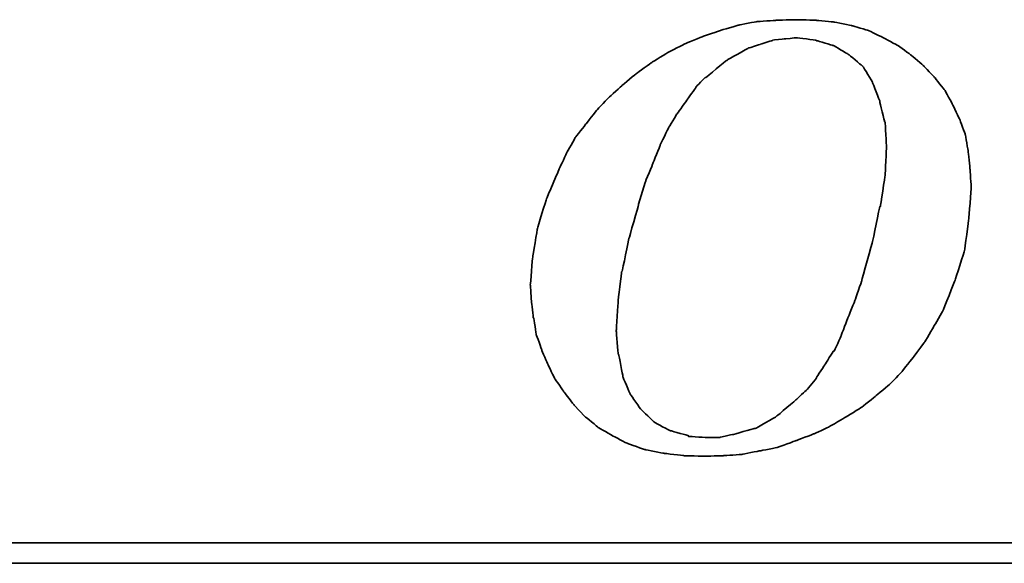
# Model space of a CAD drawing. Extents: x 44 to 247, y 49 to 160.
# Tile 32 of 49: x 178.83 to 185.51, y 112.29 to 115.98. Entities that reach past the tile are written whole.
import ezdxf

# ---------------------------------------------------------------- set-up
doc = ezdxf.new("R2010")
doc.units = 0
doc.header["$MEASUREMENT"] = 0
doc.layers.add('DIM', color=4, linetype='CONTINUOUS')
doc.layers.add('layer 1', color=7, linetype='CONTINUOUS')

# ---------------------------------------------------------------- blocks, each defined once
blk = doc.blocks.new('TBI MOTION logo(完整正式版)')
at = {"layer": 'layer 1', "color": 22, "lineweight": 35}
for points, knots in [([(-11.34375, -6.98375), (-11.34375, -6.98375), (-10.91375, -7.43875), (-10.91375, -7.43875), (-10.91375, -7.43875), (-10.91375, -7.43875), (-10.38625, -7.87125), (-10.38625, -7.87125), (-10.38625, -7.87125), (-10.38625, -7.87125), (-9.81125, -8.20375), (-9.81125, -8.20375), (-9.81125, -8.20375), (-9.81125, -8.20375), (-9.21125, -8.51875), (-9.21125, -8.51875), (-9.21125, -8.51875), (-9.21125, -8.51875), (-8.51625, -8.75875), (-8.51625, -8.75875), (-8.51625, -8.75875), (-8.51625, -8.75875), (-7.77125, -8.90375), (-7.77125, -8.90375), (-7.77125, -8.90375), (-7.77125, -8.90375), (-6.97875, -8.99875), (-6.97875, -8.99875), (-6.97875, -8.99875), (-6.97875, -8.99875), (-6.14125, -9.02375), (-6.14125, -9.02375), (-6.14125, -9.02375), (-6.14125, -9.02375), (-5.37125, -8.99875), (-5.37125, -8.99875), (-5.37125, -8.99875), (-5.37125, -8.99875), (-4.65375, -8.94875), (-4.65375, -8.94875), (-4.65375, -8.94875), (-4.65375, -8.94875), (-3.93375, -8.80625), (-3.93375, -8.80625), (-3.93375, -8.80625), (-3.93375, -8.80625), (-3.21375, -8.66375), (-3.21375, -8.66375), (-3.21375, -8.66375), (-3.21375, -8.66375), (-2.49375, -8.39875), (-2.49375, -8.39875), (-2.49375, -8.39875), (-2.49375, -8.39875), (-1.79875, -8.13375), (-1.79875, -8.13375), (-1.79875, -8.13375), (-1.79875, -8.13375), (-1.17375, -7.84375), (-1.17375, -7.84375), (-1.17375, -7.84375), (-1.17375, -7.84375), (-0.52375, -7.46375), (-0.52375, -7.46375), (-0.52375, -7.46375), (-0.52375, -7.46375), (0.10124, -7.07875), (0.10124, -7.07875), (0.10124, -7.07875), (0.10124, -7.07875), (0.67625, -6.62375), (0.67625, -6.62375), (0.67625, -6.62375), (0.67625, -6.62375), (1.24874, -6.14375), (1.24874, -6.14375), (1.24874, -6.14375), (1.24874, -6.14375), (1.72874, -5.64125), (1.72874, -5.64125), (1.72874, -5.64125), (1.72874, -5.64125), (2.18624, -5.06375), (2.18624, -5.06375), (2.18624, -5.06375), (2.18624, -5.06375), (2.61625, -4.48874), (2.61625, -4.48874), (2.61625, -4.48874), (2.61625, -4.48874), (3.00125, -3.83874), (3.00125, -3.83874), (3.00125, -3.83874), (3.00125, -3.83874), (3.36124, -3.21374), (3.36124, -3.21374), (3.36124, -3.21374), (3.36124, -3.21374), (3.84374, -1.99125), (3.84374, -1.99125), (3.84374, -1.99125), (3.84374, -1.99125), (4.22625, -0.81875), (4.22625, -0.81875), (4.22625, -0.81875), (4.22625, -0.81875), (4.39125, 0.45624), (4.39125, 0.45624), (4.39125, 0.45624), (4.39125, 0.45624), (4.48874, 1.70124), (4.48874, 1.70124), (4.48874, 1.70124), (4.48874, 1.70124), (4.43874, 2.44625), (4.43874, 2.44625), (4.43874, 2.44625), (4.43874, 2.44625), (4.36874, 3.14125), (4.36874, 3.14125), (4.36874, 3.14125), (4.36874, 3.14125), (4.25125, 3.81125), (4.25125, 3.81125), (4.25125, 3.81125), (4.25125, 3.81125), (4.03124, 4.41125), (4.03124, 4.41125), (4.03124, 4.41125), (4.03124, 4.41125), (3.74374, 5.01125), (3.74374, 5.01125), (3.74374, 5.01125), (3.74374, 5.01125), (3.43124, 5.58875), (3.43124, 5.58875), (3.43124, 5.58875), (3.43124, 5.58875), (3.02625, 6.09125), (3.02625, 6.09125), (3.02625, 6.09125), (3.02625, 6.09125), (2.59374, 6.54875), (2.59374, 6.54875), (2.59374, 6.54875), (2.59374, 6.54875), (2.09124, 6.98125), (2.09124, 6.98125), (2.09124, 6.98125), (2.09124, 6.98125), (1.56124, 7.36625), (1.56124, 7.36625), (1.56124, 7.36625), (1.56124, 7.36625), (0.98624, 7.67625), (0.98624, 7.67625), (0.98624, 7.67625), (0.98624, 7.67625), (0.38624, 7.96375), (0.38624, 7.96375), (0.38624, 7.96375), (0.38624, 7.96375), (-0.25875, 8.15625), (-0.25875, 8.15625), (-0.25875, 8.15625), (-0.25875, 8.15625), (-0.98125, 8.30125), (-0.98125, 8.30125), (-0.98125, 8.30125), (-0.98125, 8.30125), (-1.70124, 8.37125), (-1.70124, 8.37125), (-1.70124, 8.37125), (-1.70124, 8.37125), (-2.49375, 8.39624), (-2.49375, 8.39624), (-2.49375, 8.39624), (-2.49375, 8.39624), (-3.28625, 8.37125), (-3.28625, 8.37125), (-3.28625, 8.37125), (-3.28625, 8.37125), (-4.05125, 8.32125), (-4.05125, 8.32125), (-4.05125, 8.32125), (-4.05125, 8.32125), (-4.77375, 8.18125), (-4.77375, 8.18125), (-4.77375, 8.18125), (-4.77375, 8.18125), (-5.51625, 7.96375), (-5.51625, 7.96375), (-5.51625, 7.96375), (-5.51625, 7.96375), (-6.21125, 7.72625), (-6.21125, 7.72625), (-6.21125, 7.72625), (-6.21125, 7.72625), (-6.92875, 7.43625), (-6.92875, 7.43625), (-6.92875, 7.43625), (-6.92875, 7.43625), (-7.57875, 7.10125), (-7.57875, 7.10125), (-7.57875, 7.10125), (-7.57875, 7.10125), (-8.24875, 6.69125), (-8.24875, 6.69125), (-8.24875, 6.69125), (-8.24875, 6.69125), (-8.84875, 6.26125), (-8.84875, 6.26125), (-8.84875, 6.26125), (-8.84875, 6.26125), (-9.42625, 5.78125), (-9.42625, 5.78125), (-9.42625, 5.78125), (-9.42625, 5.78125), (-9.95375, 5.30125), (-9.95375, 5.30125), (-9.95375, 5.30125), (-9.95375, 5.30125), (-10.43375, 4.79624), (-10.43375, 4.79624), (-10.43375, 4.79624), (-10.43375, 4.79624), (-10.88875, 4.22125), (-10.88875, 4.22125), (-10.88875, 4.22125), (-10.88875, 4.22125), (-11.29875, 3.69375), (-11.29875, 3.69375), (-11.29875, 3.69375), (-11.29875, 3.69375), (-11.63375, 3.09125), (-11.63375, 3.09125), (-11.63375, 3.09125), (-11.63375, 3.09125), (-11.91875, 2.49625), (-11.91875, 2.49625), (-11.91875, 2.49625), (-11.91875, 2.49625), (-12.44875, 1.24625), (-12.44875, 1.24625), (-12.44875, 1.24625), (-12.44875, 1.24625), (-12.80875, 0.06874), (-12.80875, 0.06874), (-12.80875, 0.06874), (-12.80875, 0.06874), (-12.99875, -1.07875), (-12.99875, -1.07875), (-12.99875, -1.07875), (-12.99875, -1.07875), (-13.09375, -2.18375), (-13.09375, -2.18375), (-13.09375, -2.18375), (-13.09375, -2.18375), (-13.04875, -2.85375), (-13.04875, -2.85375), (-13.04875, -2.85375), (-13.04875, -2.85375), (-12.97375, -3.50375), (-12.97375, -3.50375), (-12.97375, -3.50375), (-12.97375, -3.50375), (-12.95375, -3.50375), (-12.95375, -3.50375), (-12.95375, -3.50375), (-12.95375, -3.50375), (-12.85375, -4.17375), (-12.85375, -4.17375), (-12.85375, -4.17375), (-12.85375, -4.17375), (-12.63875, -4.77624), (-12.63875, -4.77624), (-12.63875, -4.77624), (-12.63875, -4.77624), (-12.39875, -5.35125), (-12.39875, -5.35125), (-12.39875, -5.35125), (-12.39875, -5.35125), (-12.11375, -5.92875), (-12.11375, -5.92875), (-12.11375, -5.92875), (-12.11375, -5.92875), (-11.75375, -6.45375), (-11.75375, -6.45375), (-11.75375, -6.45375), (-11.75375, -6.45375), (-11.34375, -6.98375), (-11.34375, -6.98375)], [0, 0, 0, 0, 0.01369863, 0.01369863, 0.01369863, 0.01369864, 0.02739726, 0.02739726, 0.02739726, 0.02739727, 0.04109589, 0.04109589, 0.04109589, 0.0410959, 0.05479452, 0.05479452, 0.05479452, 0.05479453, 0.06849315, 0.06849315, 0.06849315, 0.06849316, 0.08219178, 0.08219178, 0.08219178, 0.08219179, 0.09589041, 0.09589041, 0.09589041, 0.09589042, 0.10958904, 0.10958904, 0.10958904, 0.10958905, 0.12328767, 0.12328767, 0.12328767, 0.12328768, 0.1369863, 0.1369863, 0.1369863, 0.13698631, 0.15068493, 0.15068493, 0.15068493, 0.15068494, 0.16438356, 0.16438356, 0.16438356, 0.16438357, 0.17808219, 0.17808219, 0.17808219, 0.1780822, 0.19178082, 0.19178082, 0.19178082, 0.19178083, 0.20547945, 0.20547945, 0.20547945, 0.20547946, 0.21917808, 0.21917808, 0.21917808, 0.21917809, 0.23287671, 0.23287671, 0.23287671, 0.23287672, 0.24657534, 0.24657534, 0.24657534, 0.24657535, 0.26027397, 0.26027397, 0.26027397, 0.26027398, 0.2739726, 0.2739726, 0.2739726, 0.27397261, 0.28767123, 0.28767123, 0.28767123, 0.28767124, 0.30136986, 0.30136986, 0.30136986, 0.30136987, 0.31506849, 0.31506849, 0.31506849, 0.3150685, 0.32876712, 0.32876712, 0.32876712, 0.32876713, 0.34246575, 0.34246575, 0.34246575, 0.34246576, 0.35616438, 0.35616438, 0.35616438, 0.35616439, 0.36986301, 0.36986301, 0.36986301, 0.36986302, 0.38356164, 0.38356164, 0.38356164, 0.38356165, 0.39726027, 0.39726027, 0.39726027, 0.39726028, 0.4109589, 0.4109589, 0.4109589, 0.41095891, 0.42465753, 0.42465753, 0.42465753, 0.42465754, 0.43835616, 0.43835616, 0.43835616, 0.43835617, 0.45205479, 0.45205479, 0.45205479, 0.4520548, 0.46575342, 0.46575342, 0.46575342, 0.46575343, 0.47945205, 0.47945205, 0.47945205, 0.47945206, 0.49315068, 0.49315068, 0.49315068, 0.49315069, 0.50684932, 0.50684932, 0.50684932, 0.50684933, 0.52054795, 0.52054795, 0.52054795, 0.52054796, 0.53424658, 0.53424658, 0.53424658, 0.53424659, 0.54794521, 0.54794521, 0.54794521, 0.54794522, 0.56164384, 0.56164384, 0.56164384, 0.56164385, 0.57534247, 0.57534247, 0.57534247, 0.57534248, 0.5890411, 0.5890411, 0.5890411, 0.58904111, 0.60273973, 0.60273973, 0.60273973, 0.60273974, 0.61643836, 0.61643836, 0.61643836, 0.61643837, 0.63013699, 0.63013699, 0.63013699, 0.630137, 0.64383562, 0.64383562, 0.64383562, 0.64383563, 0.65753425, 0.65753425, 0.65753425, 0.65753426, 0.67123288, 0.67123288, 0.67123288, 0.67123289, 0.68493151, 0.68493151, 0.68493151, 0.68493152, 0.69863014, 0.69863014, 0.69863014, 0.69863015, 0.71232877, 0.71232877, 0.71232877, 0.71232878, 0.7260274, 0.7260274, 0.7260274, 0.72602741, 0.73972603, 0.73972603, 0.73972603, 0.73972604, 0.75342466, 0.75342466, 0.75342466, 0.75342467, 0.76712329, 0.76712329, 0.76712329, 0.7671233, 0.78082192, 0.78082192, 0.78082192, 0.78082193, 0.79452055, 0.79452055, 0.79452055, 0.79452056, 0.80821918, 0.80821918, 0.80821918, 0.80821919, 0.82191781, 0.82191781, 0.82191781, 0.82191782, 0.83561644, 0.83561644, 0.83561644, 0.83561645, 0.84931507, 0.84931507, 0.84931507, 0.84931508, 0.8630137, 0.8630137, 0.8630137, 0.86301371, 0.87671233, 0.87671233, 0.87671233, 0.87671234, 0.89041096, 0.89041096, 0.89041096, 0.89041097, 0.90410959, 0.90410959, 0.90410959, 0.9041096, 0.91780822, 0.91780822, 0.91780822, 0.91780823, 0.93150685, 0.93150685, 0.93150685, 0.93150686, 0.94520548, 0.94520548, 0.94520548, 0.94520549, 0.95890411, 0.95890411, 0.95890411, 0.95890412, 0.97260274, 0.97260274, 0.97260274, 0.97260275, 0.98630137, 0.98630137, 0.98630137, 0.98630138, 1, 1, 1, 1]), ([(-8.77875, 1.03124), (-8.77875, 1.03124), (-8.51625, 1.89625), (-8.51625, 1.89625), (-8.51625, 1.89625), (-8.51625, 1.89625), (-8.20375, 2.66375), (-8.20375, 2.66375), (-8.20375, 2.66375), (-8.20375, 2.66375), (-7.91625, 3.38125), (-7.91625, 3.38125), (-7.91625, 3.38125), (-7.91625, 3.38125), (-7.91625, 3.40624), (-7.91625, 3.40624), (-7.91625, 3.40624), (-7.91625, 3.40624), (-7.57875, 4.07624), (-7.57875, 4.07624), (-7.57875, 4.07624), (-7.57875, 4.07624), (-7.24375, 4.65125), (-7.24375, 4.65125), (-7.24375, 4.65125), (-7.24375, 4.65125), (-7.21875, 4.65125), (-7.21875, 4.65125), (-7.21875, 4.65125), (-7.21875, 4.65125), (-7.21875, 4.67624), (-7.21875, 4.67624), (-7.21875, 4.67624), (-7.21875, 4.67624), (-6.83625, 5.20375), (-6.83625, 5.20375), (-6.83625, 5.20375), (-6.83625, 5.20375), (-6.49875, 5.68625), (-6.49875, 5.68625), (-6.49875, 5.68625), (-6.49875, 5.68625), (-6.49875, 5.70625), (-6.49875, 5.70625), (-6.49875, 5.70625), (-6.49875, 5.70625), (-6.11625, 6.09125), (-6.11625, 6.09125), (-6.11625, 6.09125), (-6.11625, 6.09125), (-6.09125, 6.09125), (-6.09125, 6.09125), (-6.09125, 6.09125), (-6.09125, 6.09125), (-5.27375, 6.76625), (-5.27375, 6.76625), (-5.27375, 6.76625), (-5.27375, 6.76625), (-5.24875, 6.76625), (-5.24875, 6.76625), (-5.24875, 6.76625), (-5.24875, 6.76625), (-5.24875, 6.78625), (-5.24875, 6.78625), (-5.24875, 6.78625), (-5.24875, 6.78625), (-4.38875, 7.26624), (-4.38875, 7.26624), (-4.38875, 7.26624), (-4.38875, 7.26624), (-4.36125, 7.26624), (-4.36125, 7.26624), (-4.36125, 7.26624), (-4.36125, 7.26624), (-3.93375, 7.41125), (-3.93375, 7.41125), (-3.93375, 7.41125), (-3.93375, 7.41125), (-3.47375, 7.55625), (-3.47375, 7.55625), (-3.47375, 7.55625), (-3.47375, 7.55625), (-3.45375, 7.55625), (-3.45375, 7.55625), (-3.45375, 7.55625), (-3.45375, 7.55625), (-3.42875, 7.58124), (-3.42875, 7.58124), (-3.42875, 7.58124), (-3.42875, 7.58124), (-2.97375, 7.62625), (-2.97375, 7.62625), (-2.97375, 7.62625), (-2.97375, 7.62625), (-2.49375, 7.67625), (-2.49375, 7.67625), (-2.49375, 7.67625), (-2.49375, 7.67625), (-2.46875, 7.67625), (-2.46875, 7.67625), (-2.46875, 7.67625), (-2.46875, 7.67625), (-1.70124, 7.58124), (-1.70124, 7.58124), (-1.70124, 7.58124), (-1.70124, 7.58124), (-1.67875, 7.55625), (-1.67875, 7.55625), (-1.67875, 7.55625), (-1.67875, 7.55625), (-1.65375, 7.55625), (-1.65375, 7.55625), (-1.65375, 7.55625), (-1.65375, 7.55625), (-1.03125, 7.36625), (-1.03125, 7.36625), (-1.03125, 7.36625), (-1.03125, 7.36625), (-1.00625, 7.36625), (-1.00625, 7.36625), (-1.00625, 7.36625), (-1.00625, 7.36625), (-0.43124, 7.02624), (-0.43124, 7.02624), (-0.43124, 7.02624), (-0.43124, 7.02624), (-0.40625, 7.00624), (-0.40625, 7.00624), (-0.40625, 7.00624), (-0.40625, 7.00624), (0.12124, 6.57124), (0.12124, 6.57124), (0.12124, 6.57124), (0.12124, 6.57124), (0.14624, 6.54875), (0.14624, 6.54875), (0.14624, 6.54875), (0.14624, 6.54875), (0.17124, 6.52375), (0.17124, 6.52375), (0.17124, 6.52375), (0.17124, 6.52375), (0.55625, 5.89875), (0.55625, 5.89875), (0.55625, 5.89875), (0.55625, 5.89875), (0.55625, 5.87625), (0.55625, 5.87625), (0.55625, 5.87625), (0.55625, 5.87625), (0.84124, 5.15625), (0.84124, 5.15625), (0.84124, 5.15625), (0.84124, 5.15625), (0.84124, 5.13125), (0.84124, 5.13125), (0.84124, 5.13125), (0.84124, 5.13125), (1.03624, 4.31875), (1.03624, 4.31875), (1.03624, 4.31875), (1.03624, 4.31875), (1.05624, 4.31875), (1.05624, 4.31875), (1.05624, 4.31875), (1.05624, 4.31875), (1.05624, 4.29125), (1.05624, 4.29125), (1.05624, 4.29125), (1.05624, 4.29125), (1.10625, 3.33125), (1.10625, 3.33125), (1.10625, 3.33125), (1.10625, 3.33125), (1.10625, 3.30875), (1.10625, 3.30875), (1.10625, 3.30875), (1.10625, 3.30875), (1.05624, 2.20624), (1.05624, 2.20624), (1.05624, 2.20624), (1.05624, 2.20624), (1.05624, 2.18124), (1.05624, 2.18124), (1.05624, 2.18124), (1.05624, 2.18124), (0.86624, 0.93624), (0.86624, 0.93624), (0.86624, 0.93624), (0.86624, 0.93624), (0.84124, 0.93624), (0.84124, 0.93624), (0.84124, 0.93624), (0.84124, 0.93624), (0.55625, -0.45874), (0.55625, -0.45874), (0.55625, -0.45874), (0.55625, -0.45874), (0.12124, -1.99125), (0.12124, -1.99125), (0.12124, -1.99125), (0.12124, -1.99125), (0.12124, -2.01874), (0.12124, -2.01874), (0.12124, -2.01874), (0.12124, -2.01874), (-0.13874, -2.78375), (-0.13874, -2.78375), (-0.13874, -2.78375), (-0.13874, -2.78375), (-0.43124, -3.50375), (-0.43124, -3.50375), (-0.43124, -3.50375), (-0.43124, -3.50375), (-0.69375, -4.19875), (-0.69375, -4.19875), (-0.69375, -4.19875), (-0.69375, -4.19875), (-0.69375, -4.22375), (-0.69375, -4.22375), (-0.69375, -4.22375), (-0.69375, -4.22375), (-0.98125, -4.82374), (-0.98125, -4.82374), (-0.98125, -4.82374), (-0.98125, -4.82374), (-1.00625, -4.82374), (-1.00625, -4.82374), (-1.00625, -4.82374), (-1.00625, -4.82374), (-1.33875, -5.35125), (-1.33875, -5.35125), (-1.33875, -5.35125), (-1.33875, -5.35125), (-1.67875, -5.87875), (-1.67875, -5.87875), (-1.67875, -5.87875), (-1.67875, -5.87875), (-1.67875, -5.90375), (-1.67875, -5.90375), (-1.67875, -5.90375), (-1.67875, -5.90375), (-2.05875, -6.35875), (-2.05875, -6.35875), (-2.05875, -6.35875), (-2.05875, -6.35875), (-2.08375, -6.38375), (-2.08375, -6.38375), (-2.08375, -6.38375), (-2.08375, -6.38375), (-2.46875, -6.74375), (-2.46875, -6.74375), (-2.46875, -6.74375), (-2.46875, -6.74375), (-3.25875, -7.41625), (-3.25875, -7.41625), (-3.25875, -7.41625), (-3.25875, -7.41625), (-3.28625, -7.43875), (-3.28625, -7.43875), (-3.28625, -7.43875), (-3.28625, -7.43875), (-4.12375, -7.91875), (-4.12375, -7.91875), (-4.12375, -7.91875), (-4.12375, -7.91875), (-4.14875, -7.91875), (-4.14875, -7.91875), (-4.14875, -7.91875), (-4.14875, -7.91875), (-4.17125, -7.91875), (-4.17125, -7.91875), (-4.17125, -7.91875), (-4.17125, -7.91875), (-5.03375, -8.15875), (-5.03375, -8.15875), (-5.03375, -8.15875), (-5.03375, -8.15875), (-5.51625, -8.25625), (-5.51625, -8.25625), (-5.51625, -8.25625), (-5.51625, -8.25625), (-5.54125, -8.27875), (-5.54125, -8.27875), (-5.54125, -8.27875), (-5.54125, -8.27875), (-5.56375, -8.27875), (-5.56375, -8.27875), (-5.56375, -8.27875), (-5.56375, -8.27875), (-5.99625, -8.27875), (-5.99625, -8.27875), (-5.99625, -8.27875), (-5.99625, -8.27875), (-6.76375, -8.23125), (-6.76375, -8.23125), (-6.76375, -8.23125), (-6.76375, -8.23125), (-6.78875, -8.23125), (-6.78875, -8.23125), (-6.78875, -8.23125), (-6.78875, -8.23125), (-6.78875, -8.20375), (-6.78875, -8.20375), (-6.78875, -8.20375), (-6.78875, -8.20375), (-7.45875, -8.01375), (-7.45875, -8.01375), (-7.45875, -8.01375), (-7.45875, -8.01375), (-7.48375, -8.01375), (-7.48375, -8.01375), (-7.48375, -8.01375), (-7.48375, -8.01375), (-7.50875, -8.01375), (-7.50875, -8.01375), (-7.50875, -8.01375), (-7.50875, -8.01375), (-8.13125, -7.67875), (-8.13125, -7.67875), (-8.13125, -7.67875), (-8.13125, -7.67875), (-8.15625, -7.65375), (-8.15625, -7.65375), (-8.15625, -7.65375), (-8.15625, -7.65375), (-8.65875, -7.17375), (-8.65875, -7.17375), (-8.65875, -7.17375), (-8.65875, -7.17375), (-8.68375, -7.14875), (-8.68375, -7.14875), (-8.68375, -7.14875), (-8.68375, -7.14875), (-9.08875, -6.57375), (-9.08875, -6.57375), (-9.08875, -6.57375), (-9.08875, -6.57375), (-9.11375, -6.54875), (-9.11375, -6.54875), (-9.11375, -6.54875), (-9.11375, -6.54875), (-9.11375, -6.52875), (-9.11375, -6.52875), (-9.11375, -6.52875), (-9.11375, -6.52875), (-9.40375, -5.85375), (-9.40375, -5.85375), (-9.40375, -5.85375), (-9.40375, -5.85375), (-9.40375, -5.82875), (-9.40375, -5.82875), (-9.40375, -5.82875), (-9.40375, -5.82875), (-9.56875, -4.96875), (-9.56875, -4.96875), (-9.56875, -4.96875), (-9.56875, -4.96875), (-9.59375, -4.94375), (-9.59375, -4.94375), (-9.59375, -4.94375), (-9.59375, -4.94375), (-9.66375, -4.03375), (-9.66375, -4.03375), (-9.66375, -4.03375), (-9.66375, -4.03375), (-9.66375, -4.00875), (-9.66375, -4.00875), (-9.66375, -4.00875), (-9.66375, -4.00875), (-9.59375, -2.85375), (-9.59375, -2.85375), (-9.59375, -2.85375), (-9.59375, -2.85375), (-9.45125, -1.65875), (-9.45125, -1.65875), (-9.45125, -1.65875), (-9.45125, -1.65875), (-9.42625, -1.63375), (-9.42625, -1.63375), (-9.42625, -1.63375), (-9.42625, -1.63375), (-9.16125, -0.33875), (-9.16125, -0.33875), (-9.16125, -0.33875), (-9.16125, -0.33875), (-8.77875, 1.00624), (-8.77875, 1.00624), (-8.77875, 1.00624), (-8.77875, 1.00624), (-8.77875, 1.03124), (-8.77875, 1.03124)], [0, 0, 0, 0, 0.01020408, 0.01020408, 0.01020408, 0.01020409, 0.02040816, 0.02040816, 0.02040816, 0.02040817, 0.03061224, 0.03061224, 0.03061224, 0.03061225, 0.04081633, 0.04081633, 0.04081633, 0.04081634, 0.05102041, 0.05102041, 0.05102041, 0.05102042, 0.06122449, 0.06122449, 0.06122449, 0.0612245, 0.07142857, 0.07142857, 0.07142857, 0.07142858, 0.08163265, 0.08163265, 0.08163265, 0.08163266, 0.09183673, 0.09183673, 0.09183673, 0.09183674, 0.10204082, 0.10204082, 0.10204082, 0.10204083, 0.1122449, 0.1122449, 0.1122449, 0.11224491, 0.12244898, 0.12244898, 0.12244898, 0.12244899, 0.13265306, 0.13265306, 0.13265306, 0.13265307, 0.14285714, 0.14285714, 0.14285714, 0.14285715, 0.15306122, 0.15306122, 0.15306122, 0.15306123, 0.16326531, 0.16326531, 0.16326531, 0.16326532, 0.17346939, 0.17346939, 0.17346939, 0.1734694, 0.18367347, 0.18367347, 0.18367347, 0.18367348, 0.19387755, 0.19387755, 0.19387755, 0.19387756, 0.20408163, 0.20408163, 0.20408163, 0.20408164, 0.21428571, 0.21428571, 0.21428571, 0.21428572, 0.2244898, 0.2244898, 0.2244898, 0.22448981, 0.23469388, 0.23469388, 0.23469388, 0.23469389, 0.24489796, 0.24489796, 0.24489796, 0.24489797, 0.25510204, 0.25510204, 0.25510204, 0.25510205, 0.26530612, 0.26530612, 0.26530612, 0.26530613, 0.2755102, 0.2755102, 0.2755102, 0.27551021, 0.28571429, 0.28571429, 0.28571429, 0.2857143, 0.29591837, 0.29591837, 0.29591837, 0.29591838, 0.30612245, 0.30612245, 0.30612245, 0.30612246, 0.31632653, 0.31632653, 0.31632653, 0.31632654, 0.32653061, 0.32653061, 0.32653061, 0.32653062, 0.33673469, 0.33673469, 0.33673469, 0.3367347, 0.34693878, 0.34693878, 0.34693878, 0.34693879, 0.35714286, 0.35714286, 0.35714286, 0.35714287, 0.36734694, 0.36734694, 0.36734694, 0.36734695, 0.37755102, 0.37755102, 0.37755102, 0.37755103, 0.3877551, 0.3877551, 0.3877551, 0.38775511, 0.39795918, 0.39795918, 0.39795918, 0.39795919, 0.40816327, 0.40816327, 0.40816327, 0.40816328, 0.41836735, 0.41836735, 0.41836735, 0.41836736, 0.42857143, 0.42857143, 0.42857143, 0.42857144, 0.43877551, 0.43877551, 0.43877551, 0.43877552, 0.44897959, 0.44897959, 0.44897959, 0.4489796, 0.45918367, 0.45918367, 0.45918367, 0.45918368, 0.46938776, 0.46938776, 0.46938776, 0.46938777, 0.47959184, 0.47959184, 0.47959184, 0.47959185, 0.48979592, 0.48979592, 0.48979592, 0.48979593, 0.5, 0.5, 0.5, 0.50000001, 0.51020408, 0.51020408, 0.51020408, 0.51020409, 0.52040816, 0.52040816, 0.52040816, 0.52040817, 0.53061224, 0.53061224, 0.53061224, 0.53061225, 0.54081633, 0.54081633, 0.54081633, 0.54081634, 0.55102041, 0.55102041, 0.55102041, 0.55102042, 0.56122449, 0.56122449, 0.56122449, 0.5612245, 0.57142857, 0.57142857, 0.57142857, 0.57142858, 0.58163265, 0.58163265, 0.58163265, 0.58163266, 0.59183673, 0.59183673, 0.59183673, 0.59183674, 0.60204082, 0.60204082, 0.60204082, 0.60204083, 0.6122449, 0.6122449, 0.6122449, 0.61224491, 0.62244898, 0.62244898, 0.62244898, 0.62244899, 0.63265306, 0.63265306, 0.63265306, 0.63265307, 0.64285714, 0.64285714, 0.64285714, 0.64285715, 0.65306122, 0.65306122, 0.65306122, 0.65306123, 0.66326531, 0.66326531, 0.66326531, 0.66326532, 0.67346939, 0.67346939, 0.67346939, 0.6734694, 0.68367347, 0.68367347, 0.68367347, 0.68367348, 0.69387755, 0.69387755, 0.69387755, 0.69387756, 0.70408163, 0.70408163, 0.70408163, 0.70408164, 0.71428571, 0.71428571, 0.71428571, 0.71428572, 0.7244898, 0.7244898, 0.7244898, 0.72448981, 0.73469388, 0.73469388, 0.73469388, 0.73469389, 0.74489796, 0.74489796, 0.74489796, 0.74489797, 0.75510204, 0.75510204, 0.75510204, 0.75510205, 0.76530612, 0.76530612, 0.76530612, 0.76530613, 0.7755102, 0.7755102, 0.7755102, 0.77551021, 0.78571429, 0.78571429, 0.78571429, 0.7857143, 0.79591837, 0.79591837, 0.79591837, 0.79591838, 0.80612245, 0.80612245, 0.80612245, 0.80612246, 0.81632653, 0.81632653, 0.81632653, 0.81632654, 0.82653061, 0.82653061, 0.82653061, 0.82653062, 0.83673469, 0.83673469, 0.83673469, 0.8367347, 0.84693878, 0.84693878, 0.84693878, 0.84693879, 0.85714286, 0.85714286, 0.85714286, 0.85714287, 0.86734694, 0.86734694, 0.86734694, 0.86734695, 0.87755102, 0.87755102, 0.87755102, 0.87755103, 0.8877551, 0.8877551, 0.8877551, 0.88775511, 0.89795918, 0.89795918, 0.89795918, 0.89795919, 0.90816327, 0.90816327, 0.90816327, 0.90816328, 0.91836735, 0.91836735, 0.91836735, 0.91836736, 0.92857143, 0.92857143, 0.92857143, 0.92857144, 0.93877551, 0.93877551, 0.93877551, 0.93877552, 0.94897959, 0.94897959, 0.94897959, 0.9489796, 0.95918367, 0.95918367, 0.95918367, 0.95918368, 0.96938776, 0.96938776, 0.96938776, 0.96938777, 0.97959184, 0.97959184, 0.97959184, 0.97959185, 0.98979592, 0.98979592, 0.98979592, 0.98979593, 1, 1, 1, 1]), ([(75.90875, -9.47875), (75.90875, -9.47875), (75.90875, -12.28625), (75.90875, -12.28625), (75.90875, -12.28625), (75.90875, -12.28625), (75.90875, -12.47875), (75.90875, -12.47875), (75.90875, -12.47875), (75.90875, -12.47875), (75.71625, -12.47875), (75.71625, -12.47875), (75.71625, -12.47875), (75.71625, -12.47875), (-88.32875, -12.47875), (-88.32875, -12.47875), (-88.32875, -12.47875), (-88.32875, -12.47875), (-88.32875, -13.29375), (-88.32875, -13.29375), (-88.32875, -13.29375), (-88.32875, -13.29375), (82.89125, -13.29375), (82.89125, -13.29375), (82.89125, -13.29375), (82.89125, -13.29375), (75.90875, -9.47875), (75.90875, -9.47875)], [0, 0, 0, 0, 0.14285714, 0.14285714, 0.14285714, 0.14285715, 0.28571429, 0.28571429, 0.28571429, 0.2857143, 0.42857143, 0.42857143, 0.42857143, 0.42857144, 0.57142857, 0.57142857, 0.57142857, 0.57142858, 0.71428571, 0.71428571, 0.71428571, 0.71428572, 0.85714286, 0.85714286, 0.85714286, 0.85714287, 1, 1, 1, 1])]:
    blk.add_open_spline(points, degree=3, knots=knots, dxfattribs=at)

msp = doc.modelspace()

# ---------------------------------------------------------------- block references
at = {"layer": 'DIM', "color": 0, "xscale": 0.1702727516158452, "yscale": 0.1702727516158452, "zscale": 0.1702727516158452}
msp.add_blockref('TBI MOTION logo(完整正式版)', (184.5238, 114.5515), dxfattribs=at)

doc.saveas('drawing.dxf')
